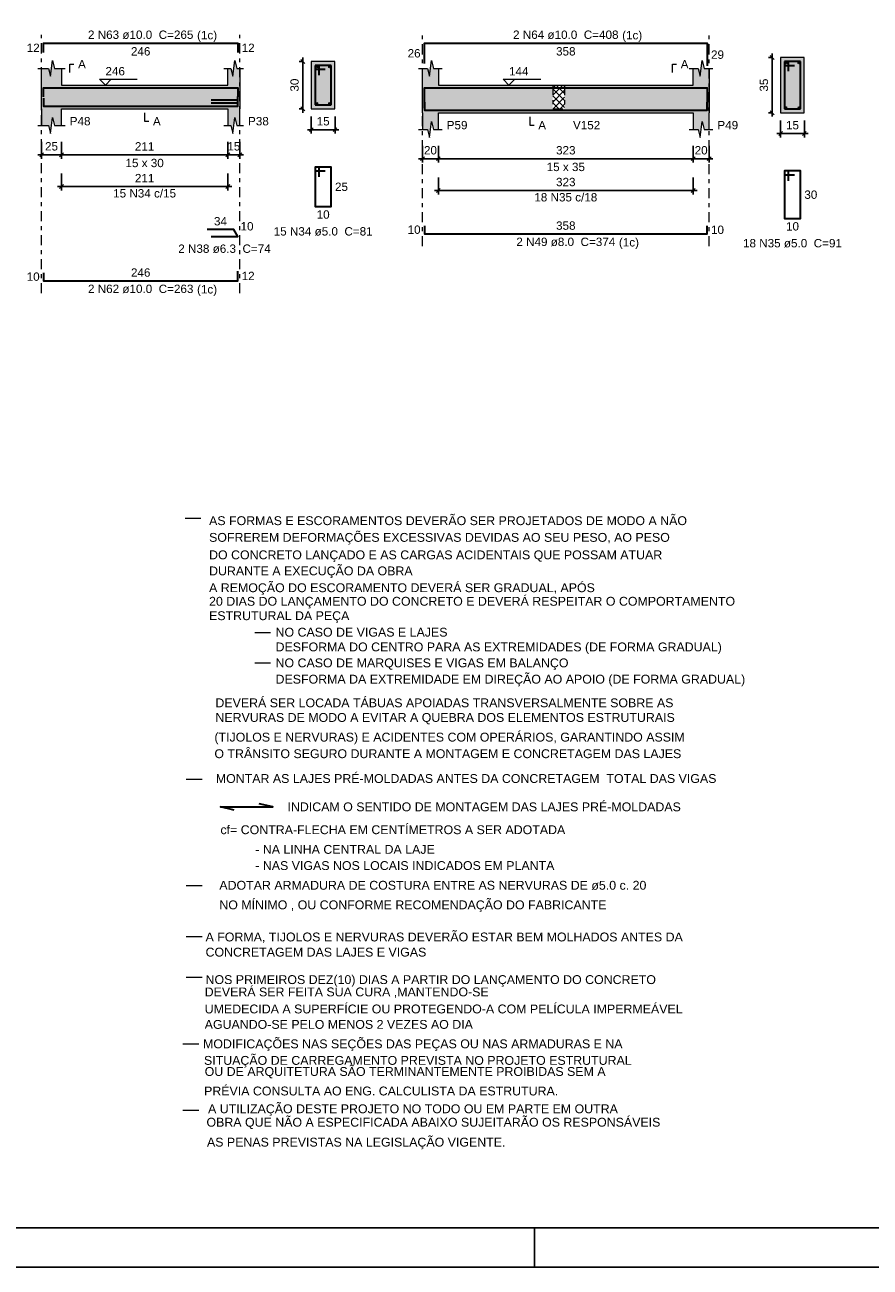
# Model space of a CAD drawing. Header units: millimetres. Extents: x 0 to 84.1, y 0 to 59.4.
# Tile 3 of 9: x 34.2 to 55.6, y 0 to 31.5. Entities that reach past the tile are written whole.
import ezdxf

# ---------------------------------------------------------------- set-up
doc = ezdxf.new("R2010")
doc.units = ezdxf.units.MM
doc.header["$MEASUREMENT"] = 0
doc.linetypes.add('DASHDOT', pattern=[2.54, 1.27, -0.635, 0, -0.635])
doc.linetypes.add('NULL', pattern=[0])
doc.layers.get('0').update_dxf_attribs({"lineweight": 18})
for name, color, linetype, lineweight in [('Descrição da armadura', 7, 'Continuous', 0), ('DT-Barras na forma', 2, 'Continuous', 30), ('DT-Barras no corte', 5, 'Continuous', 5), ('DT-Barras rebatidas', 2, 'Continuous', 30), ('DT-Cotas', 9, 'Continuous', 5), ('DT-Forma', 5, 'Continuous', 5), ('DT-Hachura forma vigas', 254, 'Continuous', 5), ('DT-Hachura intersecção vigas', 9, 'Continuous', 5), ('DT-Hachura seção vigas', 254, 'Continuous', 5), ('DT-Pontilhado', 9, 'DASHDOT', 5), ('DT-Textos', 7, 'Continuous', 5), ('GERAL-1', 2, 'Continuous', 30), ('NOTAS', 7, 'Continuous', 5), ('Textos armaduras', 7, 'Continuous', 0)]:
    doc.layers.add(name, color=color, linetype=linetype, lineweight=lineweight)
doc.layers.add('SEDUC_MARF', color=1, linetype='Continuous')
doc.layers.add('SEDUC_MARGG', color=7, linetype='Continuous')
doc.styles.add('Arial', font='txt')
doc.dimstyles.new('UM_25.000000', dxfattribs={"dimtxt": 0.18, "dimasz": 0.1, "dimexe": 0.1, "dimexo": 0.2, "dimgap": 0, "dimtad": 1, "dimtih": 1, "dimtoh": 1, "dimdec": 1, "dimlfac": 25, "dimzin": 0, "dimdsep": 46, "dimtxsty": 'Standard', "dimcen": 0.09, "dimdle": 0.1, "dimadec": 1, "dimazin": 2, "dimtfac": 1, "dimtdec": 4, "dimtofl": 0, "dimtmove": 0, "dimatfit": 3, "dimfxl": 1, "dimtolj": 1, "dimarcsym": 0})
doc.dimstyles.new('UM_50.000000', dxfattribs={"dimtxt": 0.18, "dimasz": 0.1, "dimexe": 0.1, "dimexo": 0.2, "dimgap": 0, "dimtad": 1, "dimtih": 1, "dimtoh": 1, "dimdec": 1, "dimlfac": 50, "dimzin": 0, "dimdsep": 46, "dimtxsty": 'Standard', "dimcen": 0.09, "dimdle": 0.1, "dimadec": 1, "dimazin": 2, "dimtfac": 1, "dimtdec": 4, "dimtofl": 0, "dimtmove": 0, "dimatfit": 3, "dimfxl": 1, "dimtolj": 1, "dimarcsym": 0})

# ---------------------------------------------------------------- blocks, each defined once
blk = doc.blocks.new('_Oblique')
at = {"color": 0, "linetype": 'ByBlock', "lineweight": -2}
blk.add_line((-0.5, -0.5), (0.5, 0.5), dxfattribs=at)
blk = doc.blocks.new('*D85')
at = {"layer": 'Defpoints', "color": 0}
for p in [(34.606, 28.724), (35.106, 28.724), (35.106, 28.195)]:
    blk.add_point(p, dxfattribs=at)
at = {"layer": 'DT-Cotas', "color": 0, "lineweight": -2}
for p, q in [((34.606, 28.524), (34.606, 28.095)), ((35.106, 28.524), (35.106, 28.095)), ((34.506, 28.195), (35.206, 28.195))]:
    blk.add_line(p, q, dxfattribs=at)
at = {"layer": 'DT-Cotas', "color": 0, "lineweight": -2, "xscale": 0.1, "yscale": 0.1, "zscale": 0.1, "rotation": 180}
blk.add_blockref('_Oblique', (34.606, 28.195), dxfattribs=at)
at = {"layer": 'DT-Cotas', "color": 0, "lineweight": -2, "xscale": 0.1, "yscale": 0.1, "zscale": 0.1}
blk.add_blockref('_Oblique', (35.106, 28.195), dxfattribs=at)
at = {"layer": 'DT-Cotas', "color": 7, "insert": (34.856, 28.407), "char_height": 0.2118, "attachment_point": 5, "style": 'Arial'}
blk.add_mtext('\\A1;25', dxfattribs=at)
blk = doc.blocks.new('*D86')
at = {"layer": 'Defpoints', "color": 0}
for p in [(35.106, 28.724), (39.326, 28.724), (39.326, 28.195)]:
    blk.add_point(p, dxfattribs=at)
at = {"layer": 'DT-Cotas', "color": 0, "lineweight": -2}
for p, q in [((35.106, 28.524), (35.106, 28.095)), ((39.326, 28.524), (39.326, 28.095)), ((35.006, 28.195), (39.426, 28.195))]:
    blk.add_line(p, q, dxfattribs=at)
at = {"layer": 'DT-Cotas', "color": 0, "lineweight": -2, "xscale": 0.1, "yscale": 0.1, "zscale": 0.1, "rotation": 180}
blk.add_blockref('_Oblique', (35.106, 28.195), dxfattribs=at)
at = {"layer": 'DT-Cotas', "color": 0, "lineweight": -2, "xscale": 0.1, "yscale": 0.1, "zscale": 0.1}
blk.add_blockref('_Oblique', (39.326, 28.195), dxfattribs=at)
at = {"layer": 'DT-Cotas', "color": 7, "insert": (37.216, 28.407), "char_height": 0.2118, "attachment_point": 5, "rotation": 0.0057, "style": 'Arial'}
blk.add_mtext('\\A1;211', dxfattribs=at)
blk = doc.blocks.new('*D87')
at = {"layer": 'Defpoints', "color": 0}
for p in [(39.326, 28.724), (39.626, 28.724), (39.626, 28.195)]:
    blk.add_point(p, dxfattribs=at)
at = {"layer": 'DT-Cotas', "color": 0, "lineweight": -2}
for p, q in [((39.326, 28.524), (39.326, 28.095)), ((39.626, 28.524), (39.626, 28.095)), ((39.226, 28.195), (39.726, 28.195))]:
    blk.add_line(p, q, dxfattribs=at)
at = {"layer": 'DT-Cotas', "color": 0, "lineweight": -2, "xscale": 0.1, "yscale": 0.1, "zscale": 0.1, "rotation": 180}
blk.add_blockref('_Oblique', (39.326, 28.195), dxfattribs=at)
at = {"layer": 'DT-Cotas', "color": 0, "lineweight": -2, "xscale": 0.1, "yscale": 0.1, "zscale": 0.1}
blk.add_blockref('_Oblique', (39.626, 28.195), dxfattribs=at)
at = {"layer": 'DT-Cotas', "color": 7, "insert": (39.476, 28.407), "char_height": 0.2118, "attachment_point": 5, "rotation": 0.0057, "style": 'Arial'}
blk.add_mtext('\\A1;15', dxfattribs=at)
blk = doc.blocks.new('*D88')
at = {"layer": 'Defpoints', "color": 0}
for p in [(41.229, 30.56), (41.441, 30.56), (41.441, 29.36)]:
    blk.add_point(p, dxfattribs=at)
at = {"layer": 'DT-Cotas', "color": 0, "lineweight": -2}
for p, q in [((41.241, 30.56), (41.129, 30.56)), ((41.229, 29.26), (41.229, 30.66)), ((41.241, 29.36), (41.129, 29.36))]:
    blk.add_line(p, q, dxfattribs=at)
at = {"layer": 'DT-Cotas', "color": 0, "lineweight": -2, "xscale": 0.1, "yscale": 0.1, "zscale": 0.1}
for p, rotation in [((41.229, 30.56), 90), ((41.229, 29.36), 270)]:
    blk.add_blockref('_Oblique', p, dxfattribs=dict(at, rotation=rotation))
at = {"layer": 'DT-Cotas', "color": 7, "insert": (41.017, 29.96), "char_height": 0.2118, "attachment_point": 5, "rotation": 90, "style": 'Arial'}
blk.add_mtext('\\A1;30', dxfattribs=at)
blk = doc.blocks.new('*D89')
at = {"layer": 'Defpoints', "color": 0}
for p in [(41.441, 29.36), (42.041, 29.36), (42.041, 28.83)]:
    blk.add_point(p, dxfattribs=at)
at = {"layer": 'DT-Cotas', "color": 0, "lineweight": -2}
for p, q in [((41.441, 29.16), (41.441, 28.73)), ((42.041, 29.16), (42.041, 28.73)), ((41.341, 28.83), (42.141, 28.83))]:
    blk.add_line(p, q, dxfattribs=at)
at = {"layer": 'DT-Cotas', "color": 0, "lineweight": -2, "xscale": 0.1, "yscale": 0.1, "zscale": 0.1, "rotation": 180}
blk.add_blockref('_Oblique', (41.441, 28.83), dxfattribs=at)
at = {"layer": 'DT-Cotas', "color": 0, "lineweight": -2, "xscale": 0.1, "yscale": 0.1, "zscale": 0.1}
blk.add_blockref('_Oblique', (42.041, 28.83), dxfattribs=at)
at = {"layer": 'DT-Cotas', "color": 7, "insert": (41.741, 29.042), "char_height": 0.2118, "attachment_point": 5, "rotation": 0.0057, "style": 'Arial'}
blk.add_mtext('\\A1;15', dxfattribs=at)
blk = doc.blocks.new('*D90')
at = {"layer": 'Defpoints', "color": 0}
for p in [(35.106, 27.919), (39.326, 27.919), (39.326, 27.39)]:
    blk.add_point(p, dxfattribs=at)
at = {"layer": 'DT-Cotas', "color": 0, "lineweight": -2}
for p, q in [((35.106, 27.719), (35.106, 27.29)), ((39.326, 27.719), (39.326, 27.29)), ((35.006, 27.39), (39.426, 27.39))]:
    blk.add_line(p, q, dxfattribs=at)
at = {"layer": 'DT-Cotas', "color": 0, "lineweight": -2, "xscale": 0.1, "yscale": 0.1, "zscale": 0.1, "rotation": 180}
blk.add_blockref('_Oblique', (35.106, 27.39), dxfattribs=at)
at = {"layer": 'DT-Cotas', "color": 0, "lineweight": -2, "xscale": 0.1, "yscale": 0.1, "zscale": 0.1}
blk.add_blockref('_Oblique', (39.326, 27.39), dxfattribs=at)
at = {"layer": 'DT-Cotas', "color": 7, "insert": (37.216, 27.602), "char_height": 0.2118, "attachment_point": 5, "rotation": 0.0057, "style": 'Arial'}
blk.add_mtext('\\A1;211', dxfattribs=at)
blk = doc.blocks.new('*D91')
at = {"layer": 'Defpoints', "color": 0}
for p in [(44.26, 28.624), (44.66, 28.624), (44.66, 28.095)]:
    blk.add_point(p, dxfattribs=at)
at = {"layer": 'DT-Cotas', "color": 0, "lineweight": -2}
for p, q in [((44.26, 28.424), (44.26, 27.995)), ((44.66, 28.424), (44.66, 27.995)), ((44.16, 28.095), (44.76, 28.095))]:
    blk.add_line(p, q, dxfattribs=at)
at = {"layer": 'DT-Cotas', "color": 0, "lineweight": -2, "xscale": 0.1, "yscale": 0.1, "zscale": 0.1, "rotation": 180}
blk.add_blockref('_Oblique', (44.26, 28.095), dxfattribs=at)
at = {"layer": 'DT-Cotas', "color": 0, "lineweight": -2, "xscale": 0.1, "yscale": 0.1, "zscale": 0.1}
blk.add_blockref('_Oblique', (44.66, 28.095), dxfattribs=at)
at = {"layer": 'DT-Cotas', "color": 7, "insert": (44.46, 28.307), "char_height": 0.2118, "attachment_point": 5, "rotation": 0.0057, "style": 'Arial'}
blk.add_mtext('\\A1;20', dxfattribs=at)
blk = doc.blocks.new('*D92')
at = {"layer": 'Defpoints', "color": 0}
for p in [(44.66, 28.624), (51.121, 28.624), (51.121, 28.095)]:
    blk.add_point(p, dxfattribs=at)
at = {"layer": 'DT-Cotas', "color": 0, "lineweight": -2}
for p, q in [((44.66, 28.424), (44.66, 27.995)), ((51.121, 28.424), (51.121, 27.995)), ((44.56, 28.095), (51.221, 28.095))]:
    blk.add_line(p, q, dxfattribs=at)
at = {"layer": 'DT-Cotas', "color": 0, "lineweight": -2, "xscale": 0.1, "yscale": 0.1, "zscale": 0.1, "rotation": 180}
blk.add_blockref('_Oblique', (44.66, 28.095), dxfattribs=at)
at = {"layer": 'DT-Cotas', "color": 0, "lineweight": -2, "xscale": 0.1, "yscale": 0.1, "zscale": 0.1}
blk.add_blockref('_Oblique', (51.121, 28.095), dxfattribs=at)
at = {"layer": 'DT-Cotas', "color": 7, "insert": (47.89, 28.307), "char_height": 0.2118, "attachment_point": 5, "style": 'Arial'}
blk.add_mtext('\\A1;323', dxfattribs=at)
blk = doc.blocks.new('*D93')
at = {"layer": 'Defpoints', "color": 0}
for p in [(51.121, 28.624), (51.521, 28.624), (51.521, 28.095)]:
    blk.add_point(p, dxfattribs=at)
at = {"layer": 'DT-Cotas', "color": 0, "lineweight": -2}
for p, q in [((51.121, 28.424), (51.121, 27.995)), ((51.521, 28.424), (51.521, 27.995)), ((51.021, 28.095), (51.621, 28.095))]:
    blk.add_line(p, q, dxfattribs=at)
at = {"layer": 'DT-Cotas', "color": 0, "lineweight": -2, "xscale": 0.1, "yscale": 0.1, "zscale": 0.1, "rotation": 180}
blk.add_blockref('_Oblique', (51.121, 28.095), dxfattribs=at)
at = {"layer": 'DT-Cotas', "color": 0, "lineweight": -2, "xscale": 0.1, "yscale": 0.1, "zscale": 0.1}
blk.add_blockref('_Oblique', (51.521, 28.095), dxfattribs=at)
at = {"layer": 'DT-Cotas', "color": 7, "insert": (51.321, 28.307), "char_height": 0.2118, "attachment_point": 5, "rotation": 0.0057, "style": 'Arial'}
blk.add_mtext('\\A1;20', dxfattribs=at)
blk = doc.blocks.new('*D94')
at = {"layer": 'Defpoints', "color": 0}
for p in [(53.124, 30.66), (53.336, 30.66), (53.336, 29.26)]:
    blk.add_point(p, dxfattribs=at)
at = {"layer": 'DT-Cotas', "color": 0, "lineweight": -2}
for p, q in [((53.136, 30.66), (53.024, 30.66)), ((53.124, 29.16), (53.124, 30.76)), ((53.136, 29.26), (53.024, 29.26))]:
    blk.add_line(p, q, dxfattribs=at)
at = {"layer": 'DT-Cotas', "color": 0, "lineweight": -2, "xscale": 0.1, "yscale": 0.1, "zscale": 0.1}
for p, rotation in [((53.124, 30.66), 90), ((53.124, 29.26), 270)]:
    blk.add_blockref('_Oblique', p, dxfattribs=dict(at, rotation=rotation))
at = {"layer": 'DT-Cotas', "color": 7, "insert": (52.912, 29.96), "char_height": 0.2118, "attachment_point": 5, "rotation": 90, "style": 'Arial'}
blk.add_mtext('\\A1;35', dxfattribs=at)
blk = doc.blocks.new('*D95')
at = {"layer": 'Defpoints', "color": 0}
for p in [(53.336, 29.26), (53.936, 29.26), (53.936, 28.73)]:
    blk.add_point(p, dxfattribs=at)
at = {"layer": 'DT-Cotas', "color": 0, "lineweight": -2}
for p, q in [((53.336, 29.06), (53.336, 28.63)), ((53.936, 29.06), (53.936, 28.63)), ((53.236, 28.73), (54.036, 28.73))]:
    blk.add_line(p, q, dxfattribs=at)
at = {"layer": 'DT-Cotas', "color": 0, "lineweight": -2, "xscale": 0.1, "yscale": 0.1, "zscale": 0.1, "rotation": 180}
blk.add_blockref('_Oblique', (53.336, 28.73), dxfattribs=at)
at = {"layer": 'DT-Cotas', "color": 0, "lineweight": -2, "xscale": 0.1, "yscale": 0.1, "zscale": 0.1}
blk.add_blockref('_Oblique', (53.936, 28.73), dxfattribs=at)
at = {"layer": 'DT-Cotas', "color": 7, "insert": (53.636, 28.942), "char_height": 0.2118, "attachment_point": 5, "rotation": 0.0057, "style": 'Arial'}
blk.add_mtext('\\A1;15', dxfattribs=at)
blk = doc.blocks.new('*D96')
at = {"layer": 'Defpoints', "color": 0}
for p in [(44.66, 27.819), (51.121, 27.819), (51.121, 27.29)]:
    blk.add_point(p, dxfattribs=at)
at = {"layer": 'DT-Cotas', "color": 0, "lineweight": -2}
for p, q in [((44.66, 27.619), (44.66, 27.19)), ((51.121, 27.619), (51.121, 27.19)), ((44.56, 27.29), (51.221, 27.29))]:
    blk.add_line(p, q, dxfattribs=at)
at = {"layer": 'DT-Cotas', "color": 0, "lineweight": -2, "xscale": 0.1, "yscale": 0.1, "zscale": 0.1, "rotation": 180}
blk.add_blockref('_Oblique', (44.66, 27.29), dxfattribs=at)
at = {"layer": 'DT-Cotas', "color": 0, "lineweight": -2, "xscale": 0.1, "yscale": 0.1, "zscale": 0.1}
blk.add_blockref('_Oblique', (51.121, 27.29), dxfattribs=at)
at = {"layer": 'DT-Cotas', "color": 7, "insert": (47.89, 27.502), "char_height": 0.2118, "attachment_point": 5, "style": 'Arial'}
blk.add_mtext('\\A1;323', dxfattribs=at)

msp = doc.modelspace()

# ---------------------------------------------------------------- hatches: boundary and pattern name
at = {"layer": 'DT-Hachura forma vigas', "linetype": 'Continuous'}
for points in [[(39.6256, 28.936), (39.6256, 29.3596), (39.6256, 29.9596), (39.6256, 30.3832), (39.5506, 30.3832), (39.5006, 30.5832), (39.4506, 30.1832), (39.4006, 30.3832), (39.3256, 30.3832), (39.3256, 29.9596), (35.106, 29.9596), (35.106, 30.3832), (34.931, 30.3832), (34.881, 30.5832), (34.831, 30.1832), (34.781, 30.3832), (34.606, 30.3832), (34.606, 29.9596), (34.606, 29.3596), (34.606, 28.936), (34.781, 28.936), (34.831, 28.736), (34.881, 29.136), (34.931, 28.936), (35.106, 28.936), (35.106, 29.3596), (39.3256, 29.3596), (39.3256, 28.936), (39.4006, 28.936), (39.4506, 28.736), (39.5006, 29.136), (39.5506, 28.936), (39.6256, 28.936)], [(47.8603, 29.3596), (47.5603, 29.3596), (47.5603, 29.9596), (44.6603, 29.9596), (44.6603, 30.3832), (44.5353, 30.3832), (44.4853, 30.5832), (44.4353, 30.1832), (44.3853, 30.3832), (44.2603, 30.3832), (44.2603, 29.9596), (44.2603, 29.2596), (44.2603, 28.836), (44.3853, 28.836), (44.4353, 28.636), (44.4853, 29.036), (44.5353, 28.836), (44.6603, 28.836), (44.6603, 29.2596), (47.5603, 29.2596), (47.8603, 29.2596), (51.1207, 29.2596), (51.1207, 28.836), (51.2457, 28.836), (51.2957, 28.636), (51.3457, 29.036), (51.3957, 28.836), (51.5207, 28.836), (51.5207, 29.2596), (51.5207, 29.9596), (51.5207, 30.3832), (51.3957, 30.3832), (51.3457, 30.5832), (51.2957, 30.1832), (51.2457, 30.3832), (51.1207, 30.3832), (51.1207, 29.9596), (47.8603, 29.9596), (47.8603, 29.3596)]]:
    msp.add_hatch(color=254, dxfattribs=at).paths.add_polyline_path(points)
at = {"layer": 'DT-Hachura intersecção vigas', "linetype": 'Continuous'}
h = msp.add_hatch(dxfattribs=at)
h.set_pattern_fill('ANSI37', color=9, style=0)
h.paths.add_polyline_path([(47.5603, 29.3596), (47.8603, 29.3596), (47.8603, 29.9596), (47.5603, 29.9596), (47.5603, 29.3596)])
at = {"layer": 'DT-Hachura seção vigas', "linetype": 'Continuous'}
for points in [[(41.4407, 29.3596), (41.4407, 29.3596), (42.0407, 29.3596), (42.0407, 30.5596), (41.4407, 30.5596), (41.4407, 29.3596)], [(53.3358, 29.2596), (53.3358, 29.2596), (53.9358, 29.2596), (53.9358, 30.6596), (53.3358, 30.6596), (53.3358, 29.2596)]]:
    msp.add_hatch(color=254, dxfattribs=at).paths.add_polyline_path(points)

# ---------------------------------------------------------------- linework, layer by layer
at = {"layer": 'DT-Barras na forma'}
for p, q in [((53.5358, 30.5596), (53.4358, 30.5596)), ((53.4358, 30.5596), (53.4358, 29.3596)), ((53.8358, 30.5596), (53.4358, 30.5596)), ((53.4358, 30.5596), (53.4358, 30.4596)), ((53.5358, 30.3096), (53.5358, 30.5596)), ((53.8358, 29.3596), (53.8358, 30.5596)), ((41.6407, 30.4596), (41.5407, 30.4596)), ((41.5407, 30.4596), (41.5407, 29.4596)), ((41.9407, 30.4596), (41.5407, 30.4596)), ((41.5407, 30.4596), (41.5407, 30.3596)), ((41.5407, 30.3596), (41.7907, 30.3596)), ((41.6407, 30.2096), (41.6407, 30.4596)), ((41.9407, 29.4596), (41.9407, 30.4596)), ((53.4358, 30.4596), (53.6858, 30.4596)), ((39.5756, 29.5748), (38.9053, 29.5748)), ((39.5756, 29.5022), (38.9053, 29.5022)), ((41.5407, 29.4596), (41.9407, 29.4596)), ((53.4358, 29.3596), (53.8358, 29.3596))]:
    msp.add_line(p, q, dxfattribs=at)
for points in [[(34.656, 29.6596), (34.656, 29.8896), (39.5756, 29.8896), (39.5756, 29.6596)], [(34.656, 29.6296), (34.656, 29.4296), (39.5756, 29.4296), (39.5756, 29.6696)], [(44.3103, 29.3783), (44.3103, 29.8896), (51.4707, 29.8896), (51.4707, 29.3157)], [(44.3103, 29.5276), (44.3103, 29.3276), (51.4707, 29.3276), (51.4707, 29.5276)]]:
    msp.add_lwpolyline(points, dxfattribs=at)
at = {"layer": 'DT-Barras no corte'}
for centre, radius in [((41.5807, 30.4196), 0.02), ((41.9007, 30.4196), 0.02), ((53.4758, 30.5196), 0.02), ((53.7958, 30.5196), 0.02), ((41.5807, 29.4996), 0.02), ((41.9007, 29.4996), 0.02), ((53.4718, 29.3956), 0.016), ((53.7998, 29.3956), 0.016)]:
    msp.add_circle(centre, radius, dxfattribs=at)
at = {"layer": 'DT-Barras rebatidas'}
for points in [[(34.656, 30.7892), (34.656, 31.0192), (39.5756, 31.0192), (39.5756, 30.7892)], [(44.3103, 30.5079), (44.3103, 31.0192), (51.4707, 31.0192), (51.4707, 30.4453)], [(41.6407, 27.6329), (41.6407, 27.8829), (41.5407, 27.8829), (41.5407, 26.8829), (41.9407, 26.8829), (41.9407, 27.8829), (41.5407, 27.8829), (41.5407, 27.7829), (41.7907, 27.7829)], [(53.5358, 27.5329), (53.5358, 27.7829), (53.4358, 27.7829), (53.4358, 26.5829), (53.8358, 26.5829), (53.8358, 27.7829), (53.4358, 27.7829), (53.4358, 27.6829), (53.6858, 27.6829)], [(38.9053, 26.1257), (39.5756, 26.1257), (39.473, 26.3034), (38.8027, 26.3034)], [(44.3103, 26.393), (44.3103, 26.193), (51.4707, 26.193), (51.4707, 26.393)], [(34.656, 25.2026), (34.656, 25.0026), (39.5756, 25.0026), (39.5756, 25.2426)]]:
    msp.add_lwpolyline(points, dxfattribs=at)
at = {"layer": 'DT-Forma'}
for p, q in [((34.831, 30.1832), (34.881, 30.5832)), ((34.881, 30.5832), (34.931, 30.3832)), ((39.4506, 30.1832), (39.5006, 30.5832)), ((39.5006, 30.5832), (39.5506, 30.3832)), ((42.0407, 30.5596), (41.4407, 30.5596)), ((41.4407, 30.5596), (41.4407, 29.3596)), ((42.0407, 29.3596), (42.0407, 30.5596)), ((44.4353, 30.1832), (44.4853, 30.5832)), ((44.4853, 30.5832), (44.5353, 30.3832)), ((51.2957, 30.1832), (51.3457, 30.5832)), ((51.3457, 30.5832), (51.3957, 30.3832)), ((53.9358, 30.6596), (53.3358, 30.6596)), ((53.3358, 30.6596), (53.3358, 29.2596)), ((53.9358, 29.2596), (53.9358, 30.6596)), ((34.506, 30.3832), (34.781, 30.3832)), ((34.606, 29.9596), (34.606, 30.3832)), ((34.781, 30.3832), (34.831, 30.1832)), ((34.931, 30.3832), (35.206, 30.3832)), ((35.106, 30.3832), (35.106, 29.9596)), ((39.2256, 30.3832), (39.4006, 30.3832)), ((39.3256, 29.9596), (39.3256, 30.3832)), ((39.4006, 30.3832), (39.4506, 30.1832)), ((39.5506, 30.3832), (39.7256, 30.3832)), ((39.6256, 30.3832), (39.6256, 29.9596)), ((44.1603, 30.3832), (44.3853, 30.3832)), ((44.2603, 29.9596), (44.2603, 30.3832)), ((44.3853, 30.3832), (44.4353, 30.1832)), ((44.5353, 30.3832), (44.7603, 30.3832)), ((44.6603, 30.3832), (44.6603, 29.9596)), ((51.0207, 30.3832), (51.2457, 30.3832)), ((51.1207, 29.9596), (51.1207, 30.3832)), ((51.2457, 30.3832), (51.2957, 30.1832)), ((51.3957, 30.3832), (51.6207, 30.3832)), ((51.5207, 30.3832), (51.5207, 29.9596)), ((35.106, 29.9596), (39.3256, 29.9596)), ((44.6603, 29.9596), (47.5603, 29.9596)), ((47.5603, 29.9596), (47.8603, 29.9596)), ((47.8603, 29.9596), (51.1207, 29.9596)), ((34.606, 29.3596), (34.606, 28.936)), ((35.106, 28.936), (35.106, 29.3596)), ((35.106, 29.3596), (39.3256, 29.3596)), ((39.3256, 29.3596), (39.3256, 28.936)), ((39.6256, 28.936), (39.6256, 29.3596)), ((41.4407, 29.3596), (42.0407, 29.3596)), ((34.831, 28.736), (34.881, 29.136)), ((34.881, 29.136), (34.931, 28.936)), ((39.4506, 28.736), (39.5006, 29.136)), ((39.5006, 29.136), (39.5506, 28.936)), ((44.2603, 29.2596), (44.2603, 28.836)), ((44.4353, 28.636), (44.4853, 29.036)), ((44.4853, 29.036), (44.5353, 28.836)), ((44.6603, 28.836), (44.6603, 29.2596)), ((44.6603, 29.2596), (47.5603, 29.2596)), ((47.5603, 29.2596), (47.8603, 29.2596)), ((47.8603, 29.2596), (51.1207, 29.2596)), ((51.1207, 29.2596), (51.1207, 28.836)), ((51.2957, 28.636), (51.3457, 29.036)), ((51.3457, 29.036), (51.3957, 28.836)), ((51.5207, 28.836), (51.5207, 29.2596)), ((53.3358, 29.2596), (53.9358, 29.2596)), ((34.506, 28.936), (34.781, 28.936)), ((34.781, 28.936), (34.831, 28.736)), ((34.931, 28.936), (35.206, 28.936)), ((39.2256, 28.936), (39.4006, 28.936)), ((39.4006, 28.936), (39.4506, 28.736)), ((39.5506, 28.936), (39.7256, 28.936)), ((44.1603, 28.836), (44.3853, 28.836)), ((44.3853, 28.836), (44.4353, 28.636)), ((44.5353, 28.836), (44.7603, 28.836)), ((51.0207, 28.836), (51.2457, 28.836)), ((51.2457, 28.836), (51.2957, 28.636)), ((51.3957, 28.836), (51.6207, 28.836))]:
    msp.add_line(p, q, dxfattribs=at)
at = {"layer": 'DT-Forma', "linetype": 'Continuous'}
for p, q in [((34.606, 29.3596), (34.606, 29.9596)), ((39.6256, 29.9596), (39.6256, 29.3596)), ((44.2603, 29.2596), (44.2603, 29.9596)), ((51.5207, 29.9596), (51.5207, 29.2596))]:
    msp.add_line(p, q, dxfattribs=at)
at = {"layer": 'DT-Pontilhado', "ltscale": 0.2}
for p, q in [((34.606, 24.6849), (34.606, 31.231)), ((39.6256, 24.6849), (39.6256, 31.231)), ((44.2603, 25.8753), (44.2603, 31.231)), ((51.5207, 25.8753), (51.5207, 31.231)), ((47.5603, 29.9596), (47.5603, 29.3596)), ((47.8603, 29.9596), (47.8603, 29.3596)), ((47.5603, 29.3596), (47.8603, 29.3596))]:
    msp.add_line(p, q, dxfattribs=at)
at = {"layer": 'DT-Textos'}
for points in [[(35.3178, 30.2773), (35.3178, 30.4891), (35.4237, 30.4891)], [(50.5912, 30.2773), (50.5912, 30.4891), (50.6971, 30.4891)], [(36.3719, 30.1079), (36.2236, 29.9596), (36.0754, 30.1079), (37.0285, 30.1079)], [(46.5984, 30.1079), (46.4501, 29.9596), (46.3019, 30.1079), (47.255, 30.1079)], [(37.2158, 29.2537), (37.2158, 29.0419), (37.3217, 29.0419)], [(46.9803, 29.1537), (46.9803, 28.9419), (47.0862, 28.9419)]]:
    msp.add_lwpolyline(points, dxfattribs=at)
at = {"layer": 'GERAL-1'}
msp.add_lwpolyline([(39.4817, 11.5834), (39.1377, 11.6634), (40.4657, 11.6634), (40.1217, 11.7434)], dxfattribs=at)
at = {"layer": 'NOTAS', "color": 4}
for p, q in [((38.2435, 18.9867), (38.6438, 18.9867)), ((40.0096, 16.089), (40.41, 16.089)), ((40.0096, 15.319), (40.41, 15.319)), ((38.2703, 12.3658), (38.6707, 12.3658)), ((38.2703, 9.6697), (38.6707, 9.6697)), ((38.2703, 8.3845), (38.6707, 8.3845)), ((38.2703, 7.351), (38.6707, 7.351)), ((38.1861, 5.6612), (38.5865, 5.6612)), ((38.1861, 3.9763), (38.5865, 3.9763))]:
    msp.add_line(p, q, dxfattribs=at)
at = {"layer": 'SEDUC_MARF'}
msp.add_line((47.1, 1), (47.1, 0), dxfattribs=at)
msp.add_lwpolyline([(84.1, 59.4), (0, 59.4), (0, 0), (84.1, 0)], close=True, dxfattribs=at)
at = {"layer": 'SEDUC_MARGG'}
msp.add_lwpolyline([(2.5, 1), (83.1, 1), (83.1, 58.4), (2.5, 58.4)], close=True, dxfattribs=at)

# ---------------------------------------------------------------- texts
at = {"layer": 'Descrição da armadura', "linetype": 'NULL', "char_height": 0.2118, "attachment_point": 8, "line_spacing_factor": 0.9, "style": 'Arial'}
for s, insert, width in [('2 N63 ø10.0  C=265', (37.1162, 31.1255), 5.239541), ('2 N64 ø10.0  C=408', (47.8904, 31.1255), 5.239541), ('15 N34 c/15', (37.2158, 27.1082), 3.127695), ('18 N35 c/18', (47.8905, 27.0082), 3.127695), ('15 N34 ø5.0  C=81', (41.7412, 26.1415), 4.916973), ('2 N49 ø8.0  C=374', (47.8904, 25.8755), 4.916973), ('2 N38 ø6.3  C=74', (39.2402, 25.7025), 4.594404), ('18 N35 ø5.0  C=91', (53.6354, 25.8415), 4.916973), ('2 N62 ø10.0  C=263', (37.1162, 24.6845), 5.239541)]:
    msp.add_mtext(s, dxfattribs=dict(at, insert=insert, width=width))
at = {"layer": 'DT-Textos', "linetype": 'NULL', "char_height": 0.2118, "line_spacing_factor": 0.798, "style": 'Arial'}
for s, insert, width, attachment_point in [('(1c)', (38.5442, 31.0556), 0.998857, 7), ('(1c)', (49.3184, 31.0556), 0.998857, 7), ('A', (35.5292, 30.3835), 0.386855, 7), ('A', (50.8034, 30.3835), 0.386855, 7), ('246', (36.2232, 30.2035), 0.967705, 7), ('144', (46.4504, 30.2035), 0.967705, 7), ('P48', (35.3182, 28.9365), 1.031992, 7), ('A', (37.4272, 28.9365), 0.386855, 7), ('P38', (39.8372, 28.9365), 1.031992, 7), ('P59', (44.8724, 28.8365), 1.031992, 7), ('A', (47.1924, 28.8365), 0.386855, 7), ('V152', (48.0724, 28.8365), 1.354561, 7), ('P49', (51.7324, 28.8365), 1.031992, 7), ('15 x 30', (37.2162, 27.8775), 1.902559, 8), ('15 x 35', (47.8904, 27.7775), 1.902559, 8), ('(1c)', (49.2364, 25.8056), 0.998857, 7), ('(1c)', (38.5442, 24.6146), 0.998857, 7)]:
    msp.add_mtext(s, dxfattribs=dict(at, insert=insert, width=width, attachment_point=attachment_point))
at = {"layer": 'NOTAS', "linetype": 'NULL', "char_height": 0.224551, "line_spacing_factor": 0.9, "style": 'Arial'}
for s, insert, width, attachment_point in [('AS FORMAS E ESCORAMENTOS DEVERÃO SER PROJETADOS DE MODO A NÃO ', (38.8494, 18.8043), 33.413171, 7), ('SOFREREM DEFORMAÇÕES EXCESSIVAS DEVIDAS AO SEU PESO, AO PESO ', (38.8494, 18.3152), 32.335326, 7), ('DO CONCRETO LANÇADO E AS CARGAS ACIDENTAIS QUE POSSAM ATUAR', (38.8494, 17.8722), 31.796404, 7), ('DURANTE A EXECUÇÃO DA OBRA', (38.8494, 17.4652), 14.011975, 7), ('A REMOÇÃO DO ESCORAMENTO DEVERÁ SER GRADUAL, APÓS ', (38.8494, 17.0392), 26.946105, 7), ('20 DIAS DO LANÇAMENTO DO CONCRETO E DEVERÁ RESPEITAR O COMPORTAMENTO', (38.8494, 16.6952), 36.646703, 7), ('ESTRUTURAL DA PEÇA ', (38.8494, 16.3302), 10.23952, 7), ('NO CASO DE VIGAS E LAJES ', (40.5344, 15.9783), 13.473053, 7), ('DESFORMA DO CENTRO PARA AS EXTREMIDADES (DE FORMA GRADUAL)', (40.5344, 15.5402), 31.257482, 7), ('NO CASO DE MARQUISES E VIGAS EM BALANÇO', (40.5344, 15.1342), 21.017962, 7), ('DESFORMA DA EXTREMIDADE EM DIREÇÃO AO APOIO (DE FORMA GRADUAL)', (40.5344, 14.7212), 32.335326, 7), ('DEVERÁ SER LOCADA TÁBUAS APOIADAS TRANSVERSALMENTE SOBRE AS ', (39.0104, 14.1873), 32.335326, 7), ('NERVURAS DE MODO A EVITAR A QUEBRA DOS ELEMENTOS ESTRUTURAIS', (39.0104, 13.7583), 32.335326, 7), ('(TIJOLOS E NERVURAS) E ACIDENTES COM OPERÁRIOS, GARANTINDO ASSIM ', (38.9844, 13.2542), 35.029937, 7), ('O TRÂNSITO SEGURO DURANTE A MONTAGEM E CONCRETAGEM DAS LAJES', (38.9844, 12.8983), 32.335326, 7), ('MONTAR AS LAJES PRÉ-MOLDADAS ANTES DA CONCRETAGEM  TOTAL DAS VIGAS', (39.0204, 12.2693), 35.568859, 7), ('INDICAM O SENTIDO DE MONTAGEM DAS LAJES PRÉ-MOLDADAS', (40.8374, 11.5513), 28.023949, 7), ('cf= CONTRA-FLECHA EM CENTÍMETROS A SER ADOTADA', (39.1374, 10.9713), 24.790417, 7), ('- NA LINHA CENTRAL DA LAJE', (40.0204, 10.4733), 14.011975, 7), ('- NAS VIGAS NOS LOCAIS INDICADOS EM PLANTA', (40.0204, 10.0623), 22.634728, 7), ('ADOTAR ARMADURA DE COSTURA ENTRE AS NERVURAS DE ø5.0 c. 20 ', (39.1094, 9.5603), 31.796404, 7), ('NO MÍNIMO , OU CONFORME RECOMENDAÇÃO DO FABRICANTE ', (39.1094, 9.0012), 27.485027, 7), ('A FORMA, TIJOLOS E NERVURAS DEVERÃO ESTAR BEM MOLHADOS ANTES DA ', (38.7604, 8.2143), 34.491015, 7), ('CONCRETAGEM DAS LAJES E VIGAS', (38.7604, 7.8693), 15.628741, 7), ('NOS PRIMEIROS DEZ(10) DIAS A PARTIR DO LANÇAMENTO DO CONCRETO ', (38.7604, 7.1062), 33.413171, 7), ('DEVERÁ SER FEITA SUA CURA ,MANTENDO-SE', (38.7384, 6.8213), 20.47904, 7), ('UMEDECIDA A SUPERFÍCIE OU PROTEGENDO-A COM PELÍCULA IMPERMEÁVEL', (38.7384, 6.4283), 33.413171, 7), ('AGUANDO-SE PELO MENOS 2 VEZES AO DIA', (38.7384, 6.0373), 19.401196, 7), ('MODIFICAÇÕES NAS SEÇÕES DAS PEÇAS OU NAS ARMADURAS E NA', (49.3284, 5.4782), 29.640716, 9), ('SITUAÇÃO DE CARREGAMENTO PREVISTA NO PROJETO ESTRUTURAL', (49.5604, 5.0592), 29.640716, 9), ('OU DE ARQUITETURA SÃO TERMINANTEMENTE PROIBIDAS SEM A', (48.8984, 4.7853), 28.562872, 9), ('PRÉVIA CONSULTA AO ENG. CALCULISTA DA ESTRUTURA.', (47.699, 4.3493), 26.407183, 9), ('A UTILIZAÇÃO DESTE PROJETO NO TODO OU EM PARTE EM OUTRA', (49.2104, 3.8322), 29.640716, 9), ('OBRA QUE NÃO A ESPECIFICADA ABAIXO SUJEITARÃO OS RESPONSÁVEIS', (50.2874, 3.4993), 32.874248, 9), ('AS PENAS PREVISTAS NA LEGISLAÇÃO VIGENTE.                 ', (46.361, 2.9872), 31.257482, 9)]:
    msp.add_mtext(s, dxfattribs=dict(at, insert=insert, width=width, attachment_point=attachment_point))
at = {"layer": 'Textos armaduras', "linetype": 'NULL', "char_height": 0.2118, "line_spacing_factor": 0.9, "style": 'Arial'}
for s, insert, width, attachment_point in [('12', (34.556, 30.7983), 1.045137, 9), ('246', (37.1158, 30.9219), 1.367705, 2), ('12', (39.6756, 31.0101), 1.045137, 1), ('26', (44.2103, 30.6577), 1.045137, 9), ('358', (47.8905, 30.9219), 1.367705, 2), ('29', (51.5707, 30.8381), 1.045137, 1), ('25', (42.0407, 27.4888), 1.045137, 1), ('30', (53.9358, 27.2888), 1.045137, 1), ('10', (41.7407, 26.7856), 1.045137, 2), ('34', (39.1379, 26.4007), 1.045137, 8), ('10', (39.647, 26.2726), 1.045137, 7), ('10', (44.2103, 26.1871), 1.045137, 9), ('358', (47.8905, 26.2903), 1.367705, 8), ('10', (53.6358, 26.4856), 1.045137, 2), ('10', (51.5707, 26.3989), 1.045137, 1), ('10', (34.556, 24.9967), 1.045137, 9), ('246', (37.1158, 25.0999), 1.367705, 8), ('12', (39.6756, 25.2285), 1.045137, 1)]:
    msp.add_mtext(s, dxfattribs=dict(at, insert=insert, width=width, attachment_point=attachment_point))

# ---------------------------------------------------------------- dimensions: what is measured, and where the dimension line sits
at = {"layer": 'DT-Cotas'}
for base, p1, p2, picture, middle in [((41.2289, 30.5596), (41.4407, 29.3596), (41.4407, 30.5596), '*D88', (41.0171, 29.9596)), ((53.124, 30.6596), (53.3358, 29.2596), (53.3358, 30.6596), '*D94', (52.9122, 29.9596))]:
    dim = msp.add_linear_dim(base=base, p1=p1, p2=p2, angle=90, dimstyle='UM_25.000000', override={"dimtxt": 0.2118, "dimasz": 0.1, "dimexe": 0.1, "dimexo": 0.2, "dimtad": 1, "dimtih": 0, "dimtoh": 0, "dimdec": 1, "dimlfac": 25, "dimzin": 8, "dimtxsty": 'Arial', "dimblk": 'Oblique', "dimblk1": 'Oblique', "dimblk2": 'Oblique', "dimsah": 1, "dimdle": 0.1, "dimse1": 0, "dimse2": 0, "dimclrt": 7, "dimadec": 1, "dimazin": 3, "dimtmove": 2, "dimldrblk": 'Oblique'}, dxfattribs=at)
    dim.commit()
    dim.dimension.update_dxf_attribs({"geometry": picture, "text_midpoint": middle, "dimtype": 160, "text_rotation": 90})
for base, p1, p2, dimstyle, override, picture, middle in [((42.0407, 28.8301), (41.4407, 29.3596), (42.0407, 29.3596), 'UM_25.000000', {"dimtxt": 0.2118, "dimasz": 0.1, "dimexe": 0.1, "dimexo": 0.2, "dimtad": 1, "dimtih": 0, "dimtoh": 0, "dimdec": 1, "dimlfac": 25, "dimzin": 8, "dimtxsty": 'Arial', "dimblk": 'Oblique', "dimblk1": 'Oblique', "dimblk2": 'Oblique', "dimsah": 1, "dimdle": 0.1, "dimse1": 0, "dimse2": 0, "dimclrt": 7, "dimadec": 1, "dimazin": 3, "dimtmove": 2, "dimldrblk": 'Oblique'}, '*D89', (41.7407, 29.0419)), ((53.9358, 28.7301), (53.3358, 29.2596), (53.9358, 29.2596), 'UM_25.000000', {"dimtxt": 0.2118, "dimasz": 0.1, "dimexe": 0.1, "dimexo": 0.2, "dimtad": 1, "dimtih": 0, "dimtoh": 0, "dimdec": 1, "dimlfac": 25, "dimzin": 8, "dimtxsty": 'Arial', "dimblk": 'Oblique', "dimblk1": 'Oblique', "dimblk2": 'Oblique', "dimsah": 1, "dimdle": 0.1, "dimse1": 0, "dimse2": 0, "dimclrt": 7, "dimadec": 1, "dimazin": 3, "dimtmove": 2, "dimldrblk": 'Oblique'}, '*D95', (53.6358, 28.9419)), ((39.3256, 28.1947), (35.106, 28.7242), (39.3256, 28.7242), 'UM_50.000000', {"dimtxt": 0.2118, "dimasz": 0.1, "dimexe": 0.1, "dimexo": 0.2, "dimtad": 1, "dimtih": 0, "dimtoh": 0, "dimdec": 1, "dimlfac": 50, "dimzin": 8, "dimtxsty": 'Arial', "dimblk": 'Oblique', "dimblk1": 'Oblique', "dimblk2": 'Oblique', "dimsah": 1, "dimdle": 0.1, "dimse1": 0, "dimse2": 0, "dimclrt": 7, "dimadec": 1, "dimazin": 3, "dimtmove": 2, "dimldrblk": 'Oblique'}, '*D86', (37.2158, 28.4065)), ((39.6256, 28.1947), (39.3256, 28.7242), (39.6256, 28.7242), 'UM_50.000000', {"dimtxt": 0.2118, "dimasz": 0.1, "dimexe": 0.1, "dimexo": 0.2, "dimtad": 1, "dimtih": 0, "dimtoh": 0, "dimdec": 1, "dimlfac": 50, "dimzin": 8, "dimtxsty": 'Arial', "dimblk": 'Oblique', "dimblk1": 'Oblique', "dimblk2": 'Oblique', "dimsah": 1, "dimdle": 0.1, "dimse1": 0, "dimse2": 0, "dimclrt": 7, "dimadec": 1, "dimazin": 3, "dimtmove": 2, "dimldrblk": 'Oblique'}, '*D87', (39.4756, 28.4065)), ((44.6603, 28.0947), (44.2603, 28.6242), (44.6603, 28.6242), 'UM_50.000000', {"dimtxt": 0.2118, "dimasz": 0.1, "dimexe": 0.1, "dimexo": 0.2, "dimtad": 1, "dimtih": 0, "dimtoh": 0, "dimdec": 1, "dimlfac": 50, "dimzin": 8, "dimtxsty": 'Arial', "dimblk": 'Oblique', "dimblk1": 'Oblique', "dimblk2": 'Oblique', "dimsah": 1, "dimdle": 0.1, "dimse1": 0, "dimse2": 0, "dimclrt": 7, "dimadec": 1, "dimazin": 3, "dimtmove": 2, "dimldrblk": 'Oblique'}, '*D91', (44.4603, 28.3065)), ((51.5207, 28.0947), (51.1207, 28.6242), (51.5207, 28.6242), 'UM_50.000000', {"dimtxt": 0.2118, "dimasz": 0.1, "dimexe": 0.1, "dimexo": 0.2, "dimtad": 1, "dimtih": 0, "dimtoh": 0, "dimdec": 1, "dimlfac": 50, "dimzin": 8, "dimtxsty": 'Arial', "dimblk": 'Oblique', "dimblk1": 'Oblique', "dimblk2": 'Oblique', "dimsah": 1, "dimdle": 0.1, "dimse1": 0, "dimse2": 0, "dimclrt": 7, "dimadec": 1, "dimazin": 3, "dimtmove": 2, "dimldrblk": 'Oblique'}, '*D93', (51.3207, 28.3065)), ((39.3256, 27.3899), (35.106, 27.9194), (39.3256, 27.9194), 'UM_50.000000', {"dimtxt": 0.2118, "dimasz": 0.1, "dimexe": 0.1, "dimexo": 0.2, "dimtad": 1, "dimtih": 0, "dimtoh": 0, "dimdec": 1, "dimlfac": 50, "dimzin": 8, "dimtxsty": 'Arial', "dimblk": 'Oblique', "dimblk1": 'Oblique', "dimblk2": 'Oblique', "dimsah": 1, "dimdle": 0.1, "dimse1": 0, "dimse2": 0, "dimclrt": 7, "dimadec": 1, "dimazin": 3, "dimtmove": 2, "dimldrblk": 'Oblique'}, '*D90', (37.2158, 27.6017))]:
    dim = msp.add_linear_dim(base=base, p1=p1, p2=p2, dimstyle=dimstyle, override=override, dxfattribs=at)
    dim.commit()
    dim.dimension.update_dxf_attribs({"geometry": picture, "text_midpoint": middle, "dimtype": 160, "text_rotation": 0.00573})
for base, p1, p2, picture, middle in [((35.106, 28.1947), (34.606, 28.7242), (35.106, 28.7242), '*D85', (34.856, 28.4065)), ((51.1207, 28.0947), (44.6603, 28.6242), (51.1207, 28.6242), '*D92', (47.8905, 28.3065)), ((51.1207, 27.2899), (44.6603, 27.8194), (51.1207, 27.8194), '*D96', (47.8905, 27.5017))]:
    dim = msp.add_linear_dim(base=base, p1=p1, p2=p2, dimstyle='UM_50.000000', override={"dimtxt": 0.2118, "dimasz": 0.1, "dimexe": 0.1, "dimexo": 0.2, "dimtad": 1, "dimtih": 0, "dimtoh": 0, "dimdec": 1, "dimlfac": 50, "dimzin": 8, "dimtxsty": 'Arial', "dimblk": 'Oblique', "dimblk1": 'Oblique', "dimblk2": 'Oblique', "dimsah": 1, "dimdle": 0.1, "dimse1": 0, "dimse2": 0, "dimclrt": 7, "dimadec": 1, "dimazin": 3, "dimtmove": 2, "dimldrblk": 'Oblique'}, dxfattribs=at)
    dim.commit()
    dim.dimension.update_dxf_attribs({"geometry": picture, "text_midpoint": middle, "dimtype": 160})

doc.saveas('drawing.dxf')
